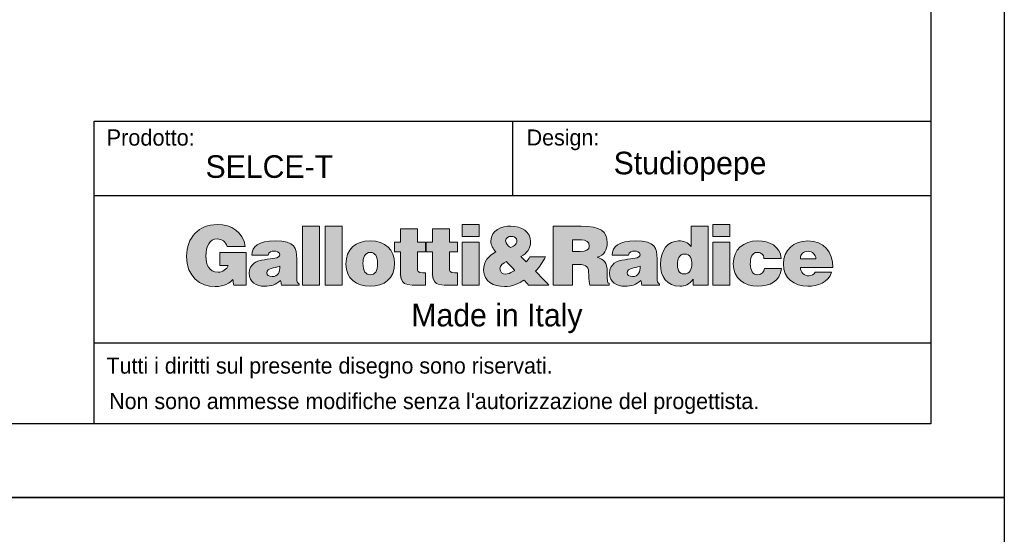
# Model space of a CAD drawing. Header units: millimetres. Extents: x -2064 to 15610, y -1415 to 32635.
# Tile 51 of 61: x 12447 to 14246, y 20342 to 21283. Entities that reach past the tile are written whole.
import ezdxf

# ---------------------------------------------------------------- set-up
doc = ezdxf.new("R2010")
doc.units = ezdxf.units.MM
doc.header["$LTSCALE"] = 15
doc.layers.get('Defpoints').update_dxf_attribs({"color": 124})
doc.layers.add('ANNOTAZIONI', color=252, linetype='Continuous')
doc.styles.get("Standard").update_dxf_attribs({"font": 'GOTHIC.TTF'})

# ---------------------------------------------------------------- blocks, each defined once
blk = doc.blocks.new('logo_punti di controllo')
at = {"layer": 'ANNOTAZIONI'}
h = blk.add_hatch(color=0, dxfattribs=at)
edge = h.paths.add_edge_path(flags=0)
edge.add_line((282.1, 30.6), (282.1, 106.9))
edge.add_line((282.1, 106.9), (220.2, 106.9))
edge.add_line((220.2, 106.9), (220.2, 77))
edge.add_line((220.2, 77), (240.1, 77))
edge.add_spline(control_points=[(240.1, 77), (237.8, 67.4), (226.1, 61.1), (216.9, 61.1), (194.1, 61.1), (188, 78.9), (188, 98.5), (188, 122.8), (196.4, 138.9), (214.3, 138.9), (225.9, 138.9), (234.2, 132.8), (237.4, 121.5)], knot_values=[31.661, 31.661, 31.661, 31.661, 32.661, 32.661, 32.661, 33.661, 33.661, 33.661, 34.661, 34.661, 34.661, 35.661, 35.661, 35.661, 35.661], weights=[1, 1, 1, 1, 1, 1, 1, 1, 1, 1, 1, 1, 1], degree=3, periodic=0)
edge.add_line((237.4, 121.5), (280.3, 121.5))
edge.add_spline(control_points=[(280.3, 121.5), (274.8, 155.4), (248.2, 172.6), (215, 172.6), (170.4, 172.6), (142.8, 142.3), (142.8, 98.3), (142.8, 50.2), (174.4, 27.4), (209.7, 27.4), (231.3, 27.4), (243.8, 35.4), (251.2, 44.2)], knot_values=[47.825, 47.825, 47.825, 47.825, 48.825, 48.825, 48.825, 49.825, 49.825, 49.825, 50.825, 50.825, 50.825, 51.825, 51.825, 51.825, 51.825], weights=[1, 1, 1, 1, 1, 1, 1, 1, 1, 1, 1, 1, 1], degree=3, periodic=0)
edge.add_line((251.2, 44.2), (253, 30.6))
edge.add_line((253, 30.6), (282.1, 30.6))
for points in [[(454, 31), (454, 169), (414.1, 169), (414.1, 31)], [(507.5, 31), (507.5, 169), (467.7, 169), (467.7, 31)], [(788.5, 172.6), (788.5, 144.3), (828.3, 144.3), (828.3, 172.6)], [(1376.1, 172.6), (1376.1, 144.3), (1415.9, 144.3), (1415.9, 172.6)], [(828.3, 31), (828.3, 131.4), (788.5, 131.4), (788.5, 31)], [(1415.9, 31), (1415.9, 131.4), (1376.1, 131.4), (1376.1, 31)]]:
    blk.add_hatch(color=0, dxfattribs=at).paths.add_polyline_path(points, flags=0)
h = blk.add_hatch(color=0, dxfattribs=at)
edge = h.paths.add_edge_path(flags=0)
edge.add_line((702.4, 31), (702.4, 59.6))
edge.add_spline(control_points=[(702.4, 59.6), (700.3, 59.6), (698.2, 59.6), (696.1, 59.6), (685, 59.6), (683.6, 62.8), (683.6, 72), (683.6, 84.2), (683.6, 96.3), (683.6, 108.4)], knot_values=[0, 0, 0, 0, 1.792, 1.792, 1.792, 2.792, 2.792, 2.792, 13.111, 13.111, 13.111, 13.111], weights=[1, 1, 1, 1, 1, 1, 1, 1, 1, 1], degree=3, periodic=0)
edge.add_line((683.6, 108.4), (702.8, 108.4))
edge.add_line((702.8, 108.4), (702.8, 131.4))
edge.add_line((702.8, 131.4), (683.6, 131.4))
edge.add_line((683.6, 131.4), (683.6, 162.6))
edge.add_line((683.6, 162.6), (644.3, 162.6))
edge.add_line((644.3, 162.6), (644.3, 131.4))
edge.add_line((644.3, 131.4), (629.6, 131.4))
edge.add_line((629.6, 131.4), (629.6, 108.4))
edge.add_line((629.6, 108.4), (643.8, 108.4))
edge.add_spline(control_points=[(643.8, 108.4), (643.8, 94.4), (643.8, 80.5), (643.8, 66.5), (643.8, 31.8), (650.1, 28.2), (702.4, 31)], knot_values=[74.044, 74.044, 74.044, 74.044, 85.937, 85.937, 85.937, 86.937, 86.937, 86.937, 86.937], weights=[1, 1, 1, 1, 1, 1, 1], degree=3, periodic=0)
h = blk.add_hatch(color=0, dxfattribs=at)
edge = h.paths.add_edge_path(flags=0)
edge.add_line((777.2, 31), (777.2, 59.6))
edge.add_spline(control_points=[(777.2, 59.6), (775.1, 59.6), (773, 59.6), (770.9, 59.6), (759.8, 59.6), (758.5, 62.8), (758.5, 72), (758.5, 84.2), (758.5, 96.3), (758.5, 108.4)], knot_values=[0, 0, 0, 0, 1.792, 1.792, 1.792, 2.792, 2.792, 2.792, 13.111, 13.111, 13.111, 13.111], weights=[1, 1, 1, 1, 1, 1, 1, 1, 1, 1], degree=3, periodic=0)
edge.add_line((758.5, 108.4), (777.6, 108.4))
edge.add_line((777.6, 108.4), (777.6, 131.4))
edge.add_line((777.6, 131.4), (758.5, 131.4))
edge.add_line((758.5, 131.4), (758.5, 162.6))
edge.add_line((758.5, 162.6), (719.2, 162.6))
edge.add_line((719.2, 162.6), (719.2, 131.4))
edge.add_line((719.2, 131.4), (704.4, 131.4))
edge.add_line((704.4, 131.4), (704.4, 108.4))
edge.add_line((704.4, 108.4), (718.6, 108.4))
edge.add_spline(control_points=[(718.6, 108.4), (718.6, 94.4), (718.6, 80.5), (718.6, 66.5), (718.6, 31.8), (724.9, 28.2), (777.2, 31)], knot_values=[74.041, 74.041, 74.041, 74.041, 85.934, 85.934, 85.934, 86.934, 86.934, 86.934, 86.934], weights=[1, 1, 1, 1, 1, 1, 1], degree=3, periodic=0)
h = blk.add_hatch(color=0, dxfattribs=at)
edge = h.paths.add_edge_path(flags=0)
edge.add_line((933, 42.7), (943.9, 31))
edge.add_line((943.9, 31), (991.8, 31))
edge.add_line((991.8, 31), (960.4, 63.4))
edge.add_spline(control_points=[(960.4, 63.4), (969.8, 73.4), (977.2, 84.9), (983.6, 96.9)], knot_values=[26.367462, 26.367462, 26.367462, 26.367462, 27.367462, 27.367462, 27.367462, 27.367462], weights=[1, 1, 1, 1], degree=3, periodic=0)
edge.add_line((983.6, 96.9), (947.2, 96.9))
edge.add_spline(control_points=[(947.2, 96.9), (944.9, 92.5), (942, 88.7), (938.2, 85.4)], knot_values=[37.686462, 37.686462, 37.686462, 37.686462, 38.686462, 38.686462, 38.686462, 38.686462], weights=[1, 1, 1, 1], degree=3, periodic=0)
edge.add_line((938.2, 85.4), (926.3, 97.7))
edge.add_spline(control_points=[(926.3, 97.7), (940.3, 105.4), (948.7, 116.1), (948.7, 132.6), (948.7, 154.8), (928.2, 169), (902.7, 169), (880.9, 169), (855.8, 160.3), (855.8, 134.5), (855.8, 123.8), (860.6, 116.1), (867.7, 108.6)], knot_values=[43.525807, 43.525807, 43.525807, 43.525807, 44.525807, 44.525807, 44.525807, 45.525807, 45.525807, 45.525807, 46.525807, 46.525807, 46.525807, 47.525807, 47.525807, 47.525807, 47.525807], weights=[1, 1, 1, 1, 1, 1, 1, 1, 1, 1, 1, 1, 1], degree=3, periodic=0)
edge.add_spline(control_points=[(867.7, 108.6), (850.2, 99.8), (838.7, 86), (838.7, 65.7), (838.7, 39.1), (862.1, 27.4), (887.4, 27.4), (905.4, 27.4), (923.8, 34.9), (933, 42.7)], knot_values=[47.525807, 47.525807, 47.525807, 47.525807, 48.525807, 48.525807, 48.525807, 49.525807, 49.525807, 49.525807, 50.525807, 50.525807, 50.525807, 50.525807], weights=[1, 1, 1, 1, 1, 1, 1, 1, 1, 1], degree=3, periodic=0)
edge = h.paths.add_edge_path(flags=0)
edge.add_line((892, 85.8), (909.8, 67))
edge.add_spline(control_points=[(909.8, 67), (912.3, 64.4), (911.3, 64.9), (905.8, 61.7)], knot_values=[0, 0, 0, 0, 1, 1, 1, 1], weights=[1, 1, 1, 1], degree=3, periodic=0)
edge.add_spline(control_points=[(905.8, 61.7), (902, 59.4), (894.9, 56.7), (890.5, 56.7), (882.6, 56.7), (877, 61.1), (877, 69.3), (877, 77.2), (884.5, 82), (892, 85.8)], knot_values=[1, 1, 1, 1, 2, 2, 2, 3, 3, 3, 4, 4, 4, 4], weights=[1, 1, 1, 1, 1, 1, 1, 1, 1, 1], degree=3, periodic=0)
edge = h.paths.add_edge_path(flags=0)
edge.add_spline(control_points=[(902, 118.6), (895.4, 123), (890.3, 127.8), (890.3, 134.7), (890.3, 142.3), (897, 145), (903.7, 145)], knot_values=[2, 2, 2, 2, 3, 3, 3, 4, 4, 4, 4], weights=[1, 1, 1, 1, 1, 1, 1], degree=3, periodic=0)
edge.add_spline(control_points=[(903.7, 145), (908.1, 145), (913.6, 143.1), (915.6, 138.9)], knot_values=[0, 0, 0, 0, 1, 1, 1, 1], weights=[1, 1, 1, 1], degree=3, periodic=0)
edge.add_spline(control_points=[(915.6, 138.9), (919, 127.6), (911, 122.8), (902, 118.6)], knot_values=[1, 1, 1, 1, 2, 2, 2, 2], weights=[1, 1, 1, 1], degree=3, periodic=0)
h = blk.add_hatch(color=0, dxfattribs=at)
edge = h.paths.add_edge_path(flags=0)
edge.add_line((1047.1, 79.1), (1060.9, 79.1))
edge.add_spline(control_points=[(1060.9, 79.1), (1082, 79.1), (1085, 73.2), (1085, 55.2), (1085, 42.9), (1086.2, 34.1), (1087.3, 31)], knot_values=[0, 0, 0, 0, 1, 1, 1, 2, 2, 2, 2], weights=[1, 1, 1, 1, 1, 1, 1], degree=3, periodic=0)
edge.add_line((1087.3, 31), (1133.1, 31))
edge.add_line((1133.1, 31), (1133.1, 35.2))
edge.add_spline(control_points=[(1133.1, 35.2), (1127.8, 35.2), (1128.3, 41.4), (1128.3, 59.4), (1128.3, 87.2), (1119.5, 90.6), (1105, 96)], knot_values=[16.174, 16.174, 16.174, 16.174, 17.174, 17.174, 17.174, 18.174, 18.174, 18.174, 18.174], weights=[1, 1, 1, 1, 1, 1, 1], degree=3, periodic=0)
edge.add_spline(control_points=[(1105, 96), (1121.1, 100.4), (1128.2, 113.8), (1128.2, 129.7), (1128.2, 156.5), (1113, 169), (1067, 169), (1045.3, 169), (1023.6, 169), (1001.9, 169)], knot_values=[18.174, 18.174, 18.174, 18.174, 19.174, 19.174, 19.174, 20.174, 20.174, 20.174, 38.639, 38.639, 38.639, 38.639], weights=[1, 1, 1, 1, 1, 1, 1, 1, 1, 1], degree=3, periodic=0)
edge.add_line((1001.9, 169), (1001.9, 31))
edge.add_line((1001.9, 31), (1047.1, 31))
edge.add_line((1047.1, 31), (1047.1, 79.1))
edge = h.paths.add_edge_path(flags=0)
edge.add_line((1047.1, 109.4), (1047.1, 136.8))
edge.add_spline(control_points=[(1047.1, 136.8), (1054.1, 136.8), (1061.2, 136.8), (1068.2, 136.8), (1078.7, 136.8), (1086.4, 132.2), (1086.4, 122.4), (1086.4, 112.8), (1078.9, 109.4), (1064.9, 109.4), (1059, 109.4), (1053, 109.4), (1047.1, 109.4)], knot_values=[0, 0, 0, 0, 5.974, 5.974, 5.974, 6.974, 6.974, 6.974, 7.974, 7.974, 7.974, 13.024, 13.024, 13.024, 13.024], weights=[1, 1, 1, 1, 1, 1, 1, 1, 1, 1, 1, 1, 1], degree=3, periodic=0)
h = blk.add_hatch(color=0, dxfattribs=at)
edge = h.paths.add_edge_path(flags=0)
edge.add_line((1329.4, 31), (1365.2, 31))
edge.add_line((1365.2, 31), (1365.2, 169))
edge.add_line((1365.2, 169), (1325.4, 169))
edge.add_line((1325.4, 169), (1325.4, 121.3))
edge.add_spline(control_points=[(1325.4, 121.3), (1316.9, 131.2), (1308.1, 134.3), (1295.5, 134.3), (1271.5, 134.3), (1253, 112.6), (1253, 79.3), (1253, 51), (1268.3, 28.2), (1298.6, 28.2), (1311.4, 28.2), (1320, 32.2), (1329.4, 44.4)], knot_values=[63.921, 63.921, 63.921, 63.921, 64.921, 64.921, 64.921, 65.921, 65.921, 65.921, 66.921, 66.921, 66.921, 67.921, 67.921, 67.921, 67.921], weights=[1, 1, 1, 1, 1, 1, 1, 1, 1, 1, 1, 1, 1], degree=3, periodic=0)
edge.add_line((1329.4, 44.4), (1329.4, 31))
edge = h.paths.add_edge_path(flags=0)
edge.add_spline(control_points=[(1309.7, 103.5), (1322.9, 103.5), (1326.7, 91.4), (1326.7, 80.3), (1326.7, 68.6), (1322.3, 56.9), (1308.5, 56.9)], knot_values=[2, 2, 2, 2, 3, 3, 3, 4, 4, 4, 4], weights=[1, 1, 1, 1, 1, 1, 1], degree=3, periodic=0)
edge.add_spline(control_points=[(1308.5, 56.9), (1295.5, 56.9), (1292.8, 69.2), (1292.8, 79.7), (1292.8, 90.8), (1296.4, 103.5), (1309.7, 103.5)], knot_values=[0, 0, 0, 0, 1, 1, 1, 2, 2, 2, 2], weights=[1, 1, 1, 1, 1, 1, 1], degree=3, periodic=0)
h = blk.add_hatch(color=0, dxfattribs=at)
edge = h.paths.add_edge_path(flags=0)
edge.add_line((364.9, 31), (406.1, 31))
edge.add_line((406.1, 31), (406.1, 32.9))
edge.add_spline(control_points=[(406.1, 32.9), (401, 37.2), (400.8, 40), (400.8, 45.8), (400.8, 61.4), (400.8, 77.1), (400.8, 92.7), (400.8, 116.7), (397.9, 134.3), (350.4, 134.3), (310.7, 134.3), (295.6, 121.8), (295.6, 100.6)], knot_values=[0.543, 0.543, 0.543, 0.543, 1.543, 1.543, 1.543, 14.848, 14.848, 14.848, 15.848, 15.848, 15.848, 16.848, 16.848, 16.848, 16.848], weights=[1, 1, 1, 1, 1, 1, 1, 1, 1, 1, 1, 1, 1], degree=3, periodic=0)
edge.add_line((295.6, 100.6), (333.9, 100.6))
edge.add_spline(control_points=[(333.9, 100.6), (334.9, 109.2), (342.3, 110.3), (347.9, 110.3), (352.1, 110.3), (360.9, 109.4), (360.9, 102.1), (360.9, 83.3), (289.5, 104), (289.5, 58.4), (289.5, 37.5), (306.3, 28.2), (325.3, 28.2), (340.2, 28.2), (351.7, 31.2), (363, 41.8)], knot_values=[27.71, 27.71, 27.71, 27.71, 28.71, 28.71, 28.71, 29.71, 29.71, 29.71, 30.71, 30.71, 30.71, 31.71, 31.71, 31.71, 32.71, 32.71, 32.71, 32.71], weights=[1, 1, 1, 1, 1, 1, 1, 1, 1, 1, 1, 1, 1, 1, 1, 1], degree=3, periodic=0)
edge.add_line((363, 41.8), (364.9, 31))
edge = h.paths.add_edge_path(flags=0)
edge.add_spline(control_points=[(360.9, 75.5), (361.9, 61.7), (357.3, 50.8), (343.3, 50.8)], knot_values=[2, 2, 2, 2, 3, 3, 3, 3], weights=[1, 1, 1, 1], degree=3, periodic=0)
edge.add_spline(control_points=[(343.3, 50.8), (335.4, 50.8), (330.6, 54.2), (330.6, 59.2), (330.6, 72.2), (347.9, 69.2), (360.9, 75.5)], knot_values=[0, 0, 0, 0, 1, 1, 1, 2, 2, 2, 2], weights=[1, 1, 1, 1, 1, 1, 1], degree=3, periodic=0)
h = blk.add_hatch(color=0, dxfattribs=at)
edge = h.paths.add_edge_path(flags=0)
edge.add_spline(control_points=[(630.2, 82.2), (630.2, 113.4), (608.4, 134.3), (572.9, 134.3), (539, 134.3), (516, 114.9), (516, 80.1)], knot_values=[2, 2, 2, 2, 3, 3, 3, 4, 4, 4, 4], weights=[1, 1, 1, 1, 1, 1, 1], degree=3, periodic=0)
edge.add_spline(control_points=[(516, 80.1), (516, 45.8), (540.9, 28.2), (573.1, 28.2), (605.3, 28.2), (630.2, 45.4), (630.2, 82.2)], knot_values=[0, 0, 0, 0, 1, 1, 1, 2, 2, 2, 2], weights=[1, 1, 1, 1, 1, 1, 1], degree=3, periodic=0)
edge = h.paths.add_edge_path(flags=0)
edge.add_spline(control_points=[(573.1, 55), (563, 55), (555.9, 63.2), (555.9, 82.2), (555.9, 93.5), (559.9, 107.5), (573.5, 107.5)], knot_values=[2, 2, 2, 2, 3, 3, 3, 4, 4, 4, 4], weights=[1, 1, 1, 1, 1, 1, 1], degree=3, periodic=0)
edge.add_spline(control_points=[(573.5, 107.5), (583.8, 108), (590.4, 96.9), (590.4, 82.2), (590.4, 63.2), (583.8, 55), (573.1, 55)], knot_values=[0, 0, 0, 0, 1, 1, 1, 2, 2, 2, 2], weights=[1, 1, 1, 1, 1, 1, 1], degree=3, periodic=0)
h = blk.add_hatch(color=0, dxfattribs=at)
edge = h.paths.add_edge_path(flags=0)
edge.add_line((1209.3, 31), (1250.5, 31))
edge.add_line((1250.5, 31), (1250.5, 32.9))
edge.add_spline(control_points=[(1250.5, 32.9), (1245.3, 37.2), (1245.1, 40), (1245.1, 45.8), (1245.1, 61.4), (1245.1, 77.1), (1245.1, 92.7), (1245.1, 116.7), (1242.3, 134.3), (1194.8, 134.3), (1155.1, 134.3), (1140, 121.8), (1140, 100.6)], knot_values=[0.543, 0.543, 0.543, 0.543, 1.543, 1.543, 1.543, 14.848, 14.848, 14.848, 15.848, 15.848, 15.848, 16.848, 16.848, 16.848, 16.848], weights=[1, 1, 1, 1, 1, 1, 1, 1, 1, 1, 1, 1, 1], degree=3, periodic=0)
edge.add_line((1140, 100.6), (1178.3, 100.6))
edge.add_spline(control_points=[(1178.3, 100.6), (1179.2, 109.2), (1186.7, 110.3), (1192.3, 110.3), (1196.5, 110.3), (1205.3, 109.4), (1205.3, 102.1), (1205.3, 83.3), (1133.8, 104), (1133.8, 58.4), (1133.8, 37.5), (1150.7, 28.2), (1169.7, 28.2), (1184.6, 28.2), (1196.1, 31.2), (1207.4, 41.8)], knot_values=[27.709, 27.709, 27.709, 27.709, 28.709, 28.709, 28.709, 29.709, 29.709, 29.709, 30.709, 30.709, 30.709, 31.709, 31.709, 31.709, 32.709, 32.709, 32.709, 32.709], weights=[1, 1, 1, 1, 1, 1, 1, 1, 1, 1, 1, 1, 1, 1, 1, 1], degree=3, periodic=0)
edge.add_line((1207.4, 41.8), (1209.3, 31))
edge = h.paths.add_edge_path(flags=0)
edge.add_spline(control_points=[(1205.3, 75.5), (1206.2, 61.7), (1201.6, 50.8), (1187.7, 50.8)], knot_values=[2, 2, 2, 2, 3, 3, 3, 3], weights=[1, 1, 1, 1], degree=3, periodic=0)
edge.add_spline(control_points=[(1187.7, 50.8), (1179.8, 50.8), (1175, 54.2), (1175, 59.2), (1175, 72.2), (1192.3, 69.2), (1205.3, 75.5)], knot_values=[0, 0, 0, 0, 1, 1, 1, 2, 2, 2, 2], weights=[1, 1, 1, 1, 1, 1, 1], degree=3, periodic=0)
h = blk.add_hatch(color=0, dxfattribs=at)
edge = h.paths.add_edge_path(flags=0)
edge.add_line((1495.7, 93.1), (1536.2, 93.1))
edge.add_spline(control_points=[(1536.2, 93.1), (1533.3, 122.8), (1508, 134.3), (1481.2, 134.3), (1448, 134.3), (1423.9, 114.6), (1423.9, 80.3), (1423.9, 46.4), (1448.8, 28.2), (1481.2, 28.2), (1509, 28.2), (1533.5, 39.5), (1536.9, 69.9)], knot_values=[0, 0, 0, 0, 1, 1, 1, 2, 2, 2, 3, 3, 3, 4, 4, 4, 4], weights=[1, 1, 1, 1, 1, 1, 1, 1, 1, 1, 1, 1, 1], degree=3, periodic=0)
edge.add_line((1536.9, 69.9), (1496.7, 69.9))
edge.add_spline(control_points=[(1496.7, 69.9), (1495.5, 62.1), (1491.5, 55), (1481.2, 55), (1469.5, 55), (1463.7, 64.9), (1463.7, 80.1), (1463.7, 92), (1466.2, 107.5), (1481.2, 107.5), (1485.6, 107.5), (1489, 106.1), (1491.5, 103.5)], knot_values=[15.404, 15.404, 15.404, 15.404, 16.404, 16.404, 16.404, 17.404, 17.404, 17.404, 18.404, 18.404, 18.404, 19.404, 19.404, 19.404, 19.404], weights=[1, 1, 1, 1, 1, 1, 1, 1, 1, 1, 1, 1, 1], degree=3, periodic=0)
edge.add_spline(control_points=[(1491.5, 103.5), (1494, 101), (1495.5, 97.5), (1495.7, 93.1)], knot_values=[19.404, 19.404, 19.404, 19.404, 20.404, 20.404, 20.404, 20.404], weights=[1, 1, 1, 1], degree=3, periodic=0)
h = blk.add_hatch(color=0, dxfattribs=at)
edge = h.paths.add_edge_path(flags=0)
edge.add_line((1581.1, 72.2), (1657.2, 72.2))
edge.add_spline(control_points=[(1657.2, 72.2), (1657.8, 108.6), (1635.4, 134.3), (1598.2, 134.3), (1566, 134.3), (1541.3, 113.2), (1541.3, 80.3), (1541.3, 46.5), (1566.2, 28.2), (1598.4, 28.2), (1621.8, 28.2), (1647, 36.4), (1653.9, 61.3)], knot_values=[0, 0, 0, 0, 1, 1, 1, 2, 2, 2, 3, 3, 3, 4, 4, 4, 4], weights=[1, 1, 1, 1, 1, 1, 1, 1, 1, 1, 1, 1, 1], degree=3, periodic=0)
edge.add_line((1653.9, 61.3), (1615.8, 61.3))
edge.add_spline(control_points=[(1615.8, 61.3), (1612.9, 55.4), (1607.2, 52.5), (1600.9, 52.5), (1590.3, 52.5), (1581.1, 60.3), (1581.1, 72.2)], knot_values=[14.806, 14.806, 14.806, 14.806, 15.806, 15.806, 15.806, 16.806, 16.806, 16.806, 16.806], weights=[1, 1, 1, 1, 1, 1, 1], degree=3, periodic=0)
edge = h.paths.add_edge_path(flags=0)
edge.add_line((1617.3, 92.5), (1581.1, 92.5))
edge.add_spline(control_points=[(1581.1, 92.5), (1581.1, 103.3), (1587.8, 110), (1599.7, 110), (1609.1, 110), (1617.3, 101.7), (1617.3, 92.5)], knot_values=[0, 0, 0, 0, 1, 1, 1, 2, 2, 2, 2], weights=[1, 1, 1, 1, 1, 1, 1], degree=3, periodic=0)
at = {"color": 0, "linetype": 'Continuous', "lineweight": 18}
for points, knots in [([(280.3, 121.5), (274.8, 155.4), (248.2, 172.6), (215, 172.6), (170.4, 172.6), (142.8, 142.3), (142.8, 98.3), (142.8, 50.2), (174.4, 27.4), (209.7, 27.4), (231.3, 27.4), (243.8, 35.4), (251.2, 44.2)], [47.825, 47.825, 47.825, 47.825, 48.825, 48.825, 48.825, 49.825, 49.825, 49.825, 50.825, 50.825, 50.825, 51.825, 51.825, 51.825, 51.825]), ([(926.3, 97.7), (940.3, 105.4), (948.7, 116.1), (948.7, 132.6), (948.7, 154.8), (928.2, 169), (902.7, 169), (880.9, 169), (855.8, 160.3), (855.8, 134.5), (855.8, 123.8), (860.6, 116.1), (867.7, 108.6)], [43.525807, 43.525807, 43.525807, 43.525807, 44.525807, 44.525807, 44.525807, 45.525807, 45.525807, 45.525807, 46.525807, 46.525807, 46.525807, 47.525807, 47.525807, 47.525807, 47.525807]), ([(1105, 96), (1121.1, 100.4), (1128.2, 113.8), (1128.2, 129.7), (1128.2, 156.5), (1113, 169), (1067, 169), (1045.3, 169), (1023.6, 169), (1001.9, 169)], [18.174, 18.174, 18.174, 18.174, 19.174, 19.174, 19.174, 20.174, 20.174, 20.174, 38.639, 38.639, 38.639, 38.639]), ([(240.1, 77), (237.8, 67.4), (226.1, 61.1), (216.9, 61.1), (194.1, 61.1), (188, 78.9), (188, 98.5), (188, 122.8), (196.4, 138.9), (214.3, 138.9), (225.9, 138.9), (234.2, 132.8), (237.4, 121.5)], [31.661, 31.661, 31.661, 31.661, 32.661, 32.661, 32.661, 33.661, 33.661, 33.661, 34.661, 34.661, 34.661, 35.661, 35.661, 35.661, 35.661]), ([(902, 118.6), (895.4, 123), (890.3, 127.8), (890.3, 134.7), (890.3, 142.3), (897, 145), (903.7, 145)], [2, 2, 2, 2, 3, 3, 3, 4, 4, 4, 4]), ([(406.1, 32.9), (401, 37.2), (400.8, 40), (400.8, 45.8), (400.8, 61.4), (400.8, 77.1), (400.8, 92.7), (400.8, 116.7), (397.9, 134.3), (350.4, 134.3), (310.7, 134.3), (295.6, 121.8), (295.6, 100.6)], [0.543, 0.543, 0.543, 0.543, 1.543, 1.543, 1.543, 14.848, 14.848, 14.848, 15.848, 15.848, 15.848, 16.848, 16.848, 16.848, 16.848]), ([(630.2, 82.2), (630.2, 113.4), (608.4, 134.3), (572.9, 134.3), (539, 134.3), (516, 114.9), (516, 80.1)], [2, 2, 2, 2, 3, 3, 3, 4, 4, 4, 4]), ([(1047.1, 136.8), (1054.1, 136.8), (1061.2, 136.8), (1068.2, 136.8), (1078.7, 136.8), (1086.4, 132.2), (1086.4, 122.4), (1086.4, 112.8), (1078.9, 109.4), (1064.9, 109.4), (1059, 109.4), (1053, 109.4), (1047.1, 109.4)], [0, 0, 0, 0, 5.974, 5.974, 5.974, 6.974, 6.974, 6.974, 7.974, 7.974, 7.974, 13.024, 13.024, 13.024, 13.024]), ([(1250.5, 32.9), (1245.3, 37.2), (1245.1, 40), (1245.1, 45.8), (1245.1, 61.4), (1245.1, 77.1), (1245.1, 92.7), (1245.1, 116.7), (1242.3, 134.3), (1194.8, 134.3), (1155.1, 134.3), (1140, 121.8), (1140, 100.6)], [0.543, 0.543, 0.543, 0.543, 1.543, 1.543, 1.543, 14.848, 14.848, 14.848, 15.848, 15.848, 15.848, 16.848, 16.848, 16.848, 16.848]), ([(1325.4, 121.3), (1316.9, 131.2), (1308.1, 134.3), (1295.5, 134.3), (1271.5, 134.3), (1253, 112.6), (1253, 79.3), (1253, 51), (1268.3, 28.2), (1298.6, 28.2), (1311.4, 28.2), (1320, 32.2), (1329.4, 44.4)], [63.921, 63.921, 63.921, 63.921, 64.921, 64.921, 64.921, 65.921, 65.921, 65.921, 66.921, 66.921, 66.921, 67.921, 67.921, 67.921, 67.921]), ([(1536.2, 93.1), (1533.3, 122.8), (1508, 134.3), (1481.2, 134.3), (1448, 134.3), (1423.9, 114.6), (1423.9, 80.3), (1423.9, 46.4), (1448.8, 28.2), (1481.2, 28.2), (1509, 28.2), (1533.5, 39.5), (1536.9, 69.9)], [0, 0, 0, 0, 1, 1, 1, 2, 2, 2, 3, 3, 3, 4, 4, 4, 4]), ([(1657.2, 72.2), (1657.8, 108.6), (1635.4, 134.3), (1598.2, 134.3), (1566, 134.3), (1541.3, 113.2), (1541.3, 80.3), (1541.3, 46.5), (1566.2, 28.2), (1598.4, 28.2), (1621.8, 28.2), (1647, 36.4), (1653.9, 61.3)], [0, 0, 0, 0, 1, 1, 1, 2, 2, 2, 3, 3, 3, 4, 4, 4, 4]), ([(333.9, 100.6), (334.9, 109.2), (342.3, 110.3), (347.9, 110.3), (352.1, 110.3), (360.9, 109.4), (360.9, 102.1), (360.9, 83.3), (289.5, 104), (289.5, 58.4), (289.5, 37.5), (306.3, 28.2), (325.3, 28.2), (340.2, 28.2), (351.7, 31.2), (363, 41.8)], [27.71, 27.71, 27.71, 27.71, 28.71, 28.71, 28.71, 29.71, 29.71, 29.71, 30.71, 30.71, 30.71, 31.71, 31.71, 31.71, 32.71, 32.71, 32.71, 32.71]), ([(573.1, 55), (563, 55), (555.9, 63.2), (555.9, 82.2), (555.9, 93.5), (559.9, 107.5), (573.5, 107.5)], [2, 2, 2, 2, 3, 3, 3, 4, 4, 4, 4]), ([(573.5, 107.5), (583.8, 108), (590.4, 96.9), (590.4, 82.2), (590.4, 63.2), (583.8, 55), (573.1, 55)], [0, 0, 0, 0, 1, 1, 1, 2, 2, 2, 2]), ([(643.8, 108.4), (643.8, 94.4), (643.8, 80.5), (643.8, 66.5), (643.8, 31.8), (650.1, 28.2), (702.4, 31)], [74.044, 74.044, 74.044, 74.044, 85.937, 85.937, 85.937, 86.937, 86.937, 86.937, 86.937]), ([(702.4, 59.6), (700.3, 59.6), (698.2, 59.6), (696.1, 59.6), (685, 59.6), (683.6, 62.8), (683.6, 72), (683.6, 84.2), (683.6, 96.3), (683.6, 108.4)], [0, 0, 0, 0, 1.792, 1.792, 1.792, 2.792, 2.792, 2.792, 13.111, 13.111, 13.111, 13.111]), ([(718.6, 108.4), (718.6, 94.4), (718.6, 80.5), (718.6, 66.5), (718.6, 31.8), (724.9, 28.2), (777.2, 31)], [74.041, 74.041, 74.041, 74.041, 85.934, 85.934, 85.934, 86.934, 86.934, 86.934, 86.934]), ([(777.2, 59.6), (775.1, 59.6), (773, 59.6), (770.9, 59.6), (759.8, 59.6), (758.5, 62.8), (758.5, 72), (758.5, 84.2), (758.5, 96.3), (758.5, 108.4)], [0, 0, 0, 0, 1.792, 1.792, 1.792, 2.792, 2.792, 2.792, 13.111, 13.111, 13.111, 13.111]), ([(867.7, 108.6), (850.2, 99.8), (838.7, 86), (838.7, 65.7), (838.7, 39.1), (862.1, 27.4), (887.4, 27.4), (905.4, 27.4), (923.8, 34.9), (933, 42.7)], [47.525807, 47.525807, 47.525807, 47.525807, 48.525807, 48.525807, 48.525807, 49.525807, 49.525807, 49.525807, 50.525807, 50.525807, 50.525807, 50.525807]), ([(1133.1, 35.2), (1127.8, 35.2), (1128.3, 41.4), (1128.3, 59.4), (1128.3, 87.2), (1119.5, 90.6), (1105, 96)], [16.174, 16.174, 16.174, 16.174, 17.174, 17.174, 17.174, 18.174, 18.174, 18.174, 18.174]), ([(1178.3, 100.6), (1179.2, 109.2), (1186.7, 110.3), (1192.3, 110.3), (1196.5, 110.3), (1205.3, 109.4), (1205.3, 102.1), (1205.3, 83.3), (1133.8, 104), (1133.8, 58.4), (1133.8, 37.5), (1150.7, 28.2), (1169.7, 28.2), (1184.6, 28.2), (1196.1, 31.2), (1207.4, 41.8)], [27.709, 27.709, 27.709, 27.709, 28.709, 28.709, 28.709, 29.709, 29.709, 29.709, 30.709, 30.709, 30.709, 31.709, 31.709, 31.709, 32.709, 32.709, 32.709, 32.709]), ([(1308.5, 56.9), (1295.5, 56.9), (1292.8, 69.2), (1292.8, 79.7), (1292.8, 90.8), (1296.4, 103.5), (1309.7, 103.5)], [0, 0, 0, 0, 1, 1, 1, 2, 2, 2, 2]), ([(1309.7, 103.5), (1322.9, 103.5), (1326.7, 91.4), (1326.7, 80.3), (1326.7, 68.6), (1322.3, 56.9), (1308.5, 56.9)], [2, 2, 2, 2, 3, 3, 3, 4, 4, 4, 4]), ([(1496.7, 69.9), (1495.5, 62.1), (1491.5, 55), (1481.2, 55), (1469.5, 55), (1463.7, 64.9), (1463.7, 80.1), (1463.7, 92), (1466.2, 107.5), (1481.2, 107.5), (1485.6, 107.5), (1489, 106.1), (1491.5, 103.5)], [15.404, 15.404, 15.404, 15.404, 16.404, 16.404, 16.404, 17.404, 17.404, 17.404, 18.404, 18.404, 18.404, 19.404, 19.404, 19.404, 19.404]), ([(1581.1, 92.5), (1581.1, 103.3), (1587.8, 110), (1599.7, 110), (1609.1, 110), (1617.3, 101.7), (1617.3, 92.5)], [0, 0, 0, 0, 1, 1, 1, 2, 2, 2, 2]), ([(343.3, 50.8), (335.4, 50.8), (330.6, 54.2), (330.6, 59.2), (330.6, 72.2), (347.9, 69.2), (360.9, 75.5)], [0, 0, 0, 0, 1, 1, 1, 2, 2, 2, 2]), ([(516, 80.1), (516, 45.8), (540.9, 28.2), (573.1, 28.2), (605.3, 28.2), (630.2, 45.4), (630.2, 82.2)], [0, 0, 0, 0, 1, 1, 1, 2, 2, 2, 2]), ([(905.8, 61.7), (902, 59.4), (894.9, 56.7), (890.5, 56.7), (882.6, 56.7), (877, 61.1), (877, 69.3), (877, 77.2), (884.5, 82), (892, 85.8)], [1, 1, 1, 1, 2, 2, 2, 3, 3, 3, 4, 4, 4, 4]), ([(1060.9, 79.1), (1082, 79.1), (1085, 73.2), (1085, 55.2), (1085, 42.9), (1086.2, 34.1), (1087.3, 31)], [0, 0, 0, 0, 1, 1, 1, 2, 2, 2, 2]), ([(1187.7, 50.8), (1179.8, 50.8), (1175, 54.2), (1175, 59.2), (1175, 72.2), (1192.3, 69.2), (1205.3, 75.5)], [0, 0, 0, 0, 1, 1, 1, 2, 2, 2, 2]), ([(1615.8, 61.3), (1612.9, 55.4), (1607.2, 52.5), (1600.9, 52.5), (1590.3, 52.5), (1581.1, 60.3), (1581.1, 72.2)], [14.806, 14.806, 14.806, 14.806, 15.806, 15.806, 15.806, 16.806, 16.806, 16.806, 16.806])]:
    blk.add_open_spline(points, degree=3, knots=knots, dxfattribs=at)
for points, degree in [([(414.1, 169), (414.1, 100), (414.1, 31)], 2), ([(454, 169), (434.1, 169), (414.1, 169)], 2), ([(454, 31), (454, 100), (454, 169)], 2), ([(467.7, 169), (467.7, 100), (467.7, 31)], 2), ([(507.5, 169), (487.6, 169), (467.7, 169)], 2), ([(507.5, 31), (507.5, 100), (507.5, 169)], 2), ([(644.3, 162.6), (644.3, 152.2), (644.3, 141.8), (644.3, 131.4)], 3), ([(683.6, 162.6), (670.5, 162.6), (657.4, 162.6), (644.3, 162.6)], 3), ([(683.6, 131.4), (683.6, 141.8), (683.6, 152.2), (683.6, 162.6)], 3), ([(719.2, 162.6), (719.2, 152.2), (719.2, 141.8), (719.2, 131.4)], 3), ([(758.5, 162.6), (745.4, 162.6), (732.3, 162.6), (719.2, 162.6)], 3), ([(758.5, 131.4), (758.5, 141.8), (758.5, 152.2), (758.5, 162.6)], 3), ([(788.5, 172.6), (788.5, 158.4), (788.5, 144.3)], 2), ([(828.3, 172.6), (808.4, 172.6), (788.5, 172.6)], 2), ([(828.3, 144.3), (828.3, 158.4), (828.3, 172.6)], 2), ([(1001.9, 169), (1001.9, 123), (1001.9, 77), (1001.9, 31)], 3), ([(1325.4, 169), (1325.4, 153.1), (1325.4, 137.2), (1325.4, 121.3)], 3), ([(1365.2, 169), (1351.9, 169), (1338.7, 169), (1325.4, 169)], 3), ([(1365.2, 31), (1365.2, 77), (1365.2, 123), (1365.2, 169)], 3), ([(1376.1, 172.6), (1376.1, 158.4), (1376.1, 144.3)], 2), ([(1415.9, 172.6), (1396, 172.6), (1376.1, 172.6)], 2), ([(1415.9, 144.3), (1415.9, 158.4), (1415.9, 172.6)], 2), ([(788.5, 144.3), (808.4, 144.3), (828.3, 144.3)], 2), ([(915.6, 138.9), (919, 127.6), (911, 122.8), (902, 118.6)], 3), ([(903.7, 145), (908.1, 145), (913.6, 143.1), (915.6, 138.9)], 3), ([(1376.1, 144.3), (1396, 144.3), (1415.9, 144.3)], 2), ([(237.4, 121.5), (251.7, 121.5), (266, 121.5), (280.3, 121.5)], 3), ([(629.6, 131.4), (629.6, 123.8), (629.6, 116.1), (629.6, 108.4)], 3), ([(644.3, 131.4), (639.4, 131.4), (634.5, 131.4), (629.6, 131.4)], 3), ([(702.8, 131.4), (696.4, 131.4), (690, 131.4), (683.6, 131.4)], 3), ([(702.8, 108.4), (702.8, 116.1), (702.8, 123.8), (702.8, 131.4)], 3), ([(704.4, 131.4), (704.4, 123.8), (704.4, 116.1), (704.4, 108.4)], 3), ([(719.2, 131.4), (714.3, 131.4), (709.3, 131.4), (704.4, 131.4)], 3), ([(777.6, 131.4), (771.2, 131.4), (764.8, 131.4), (758.5, 131.4)], 3), ([(777.6, 108.4), (777.6, 116.1), (777.6, 123.8), (777.6, 131.4)], 3), ([(788.5, 131.4), (788.5, 81.2), (788.5, 31)], 2), ([(828.3, 131.4), (808.4, 131.4), (788.5, 131.4)], 2), ([(828.3, 31), (828.3, 81.2), (828.3, 131.4)], 2), ([(1047.1, 109.4), (1047.1, 118.5), (1047.1, 127.7), (1047.1, 136.8)], 3), ([(1376.1, 131.4), (1376.1, 81.2), (1376.1, 31)], 2), ([(1415.9, 131.4), (1396, 131.4), (1376.1, 131.4)], 2), ([(1415.9, 31), (1415.9, 81.2), (1415.9, 131.4)], 2), ([(220.2, 106.9), (220.2, 96.9), (220.2, 87), (220.2, 77)], 3), ([(282.1, 106.9), (261.4, 106.9), (240.8, 106.9), (220.2, 106.9)], 3), ([(282.1, 30.6), (282.1, 56.1), (282.1, 81.5), (282.1, 106.9)], 3), ([(295.6, 100.6), (308.4, 100.6), (321.1, 100.6), (333.9, 100.6)], 3), ([(629.6, 108.4), (634.3, 108.4), (639, 108.4), (643.8, 108.4)], 3), ([(683.6, 108.4), (690, 108.4), (696.4, 108.4), (702.8, 108.4)], 3), ([(704.4, 108.4), (709.2, 108.4), (713.9, 108.4), (718.6, 108.4)], 3), ([(758.5, 108.4), (764.8, 108.4), (771.2, 108.4), (777.6, 108.4)], 3), ([(938.2, 85.4), (934.2, 89.5), (930.2, 93.6), (926.3, 97.7)], 3), ([(947.2, 96.9), (944.9, 92.5), (942, 88.7), (938.2, 85.4)], 3), ([(983.6, 96.9), (971.4, 96.9), (959.3, 96.9), (947.2, 96.9)], 3), ([(960.4, 63.4), (969.8, 73.4), (977.2, 84.9), (983.6, 96.9)], 3), ([(1140, 100.6), (1152.7, 100.6), (1165.5, 100.6), (1178.3, 100.6)], 3), ([(1491.5, 103.5), (1494, 101), (1495.5, 97.5), (1495.7, 93.1)], 3), ([(1495.7, 93.1), (1509.2, 93.1), (1522.7, 93.1), (1536.2, 93.1)], 3), ([(1617.3, 92.5), (1605.3, 92.5), (1593.2, 92.5), (1581.1, 92.5)], 3), ([(220.2, 77), (226.8, 77), (233.5, 77), (240.1, 77)], 3), ([(360.9, 75.5), (361.9, 61.7), (357.3, 50.8), (343.3, 50.8)], 3), ([(892, 85.8), (897.9, 79.6), (903.9, 73.3), (909.8, 67)], 3), ([(1047.1, 79.1), (1051.7, 79.1), (1056.3, 79.1), (1060.9, 79.1)], 3), ([(1047.1, 31), (1047.1, 47.1), (1047.1, 63.1), (1047.1, 79.1)], 3), ([(1205.3, 75.5), (1206.2, 61.7), (1201.6, 50.8), (1187.7, 50.8)], 3), ([(1536.9, 69.9), (1523.5, 69.9), (1510.1, 69.9), (1496.7, 69.9)], 3), ([(1581.1, 72.2), (1606.5, 72.2), (1631.8, 72.2), (1657.2, 72.2)], 3), ([(702.4, 31), (702.4, 40.5), (702.4, 50.1), (702.4, 59.6)], 3), ([(777.2, 31), (777.2, 40.5), (777.2, 50.1), (777.2, 59.6)], 3), ([(909.8, 67), (912.3, 64.4), (911.3, 64.9), (905.8, 61.7)], 3), ([(991.8, 31), (981.3, 41.8), (970.9, 52.6), (960.4, 63.4)], 3), ([(1653.9, 61.3), (1641.2, 61.3), (1628.5, 61.3), (1615.8, 61.3)], 3), ([(251.2, 44.2), (251.8, 39.7), (252.4, 35.2), (253, 30.6)], 3), ([(253, 30.6), (262.7, 30.6), (272.4, 30.6), (282.1, 30.6)], 3), ([(363, 41.8), (363.7, 38.2), (364.3, 34.6), (364.9, 31)], 3), ([(364.9, 31), (378.7, 31), (392.4, 31), (406.1, 31)], 3), ([(406.1, 31), (406.1, 31.7), (406.1, 32.3), (406.1, 32.9)], 3), ([(414.1, 31), (434.1, 31), (454, 31)], 2), ([(467.7, 31), (487.6, 31), (507.5, 31)], 2), ([(788.5, 31), (808.4, 31), (828.3, 31)], 2), ([(933, 42.7), (936.6, 38.8), (940.3, 34.9), (943.9, 31)], 3), ([(943.9, 31), (959.9, 31), (975.8, 31), (991.8, 31)], 3), ([(1001.9, 31), (1017, 31), (1032, 31), (1047.1, 31)], 3), ([(1087.3, 31), (1102.6, 31), (1117.9, 31), (1133.1, 31)], 3), ([(1133.1, 31), (1133.1, 32.4), (1133.1, 33.8), (1133.1, 35.2)], 3), ([(1207.4, 41.8), (1208, 38.2), (1208.7, 34.6), (1209.3, 31)], 3), ([(1209.3, 31), (1223, 31), (1236.8, 31), (1250.5, 31)], 3), ([(1250.5, 31), (1250.5, 31.7), (1250.5, 32.3), (1250.5, 32.9)], 3), ([(1329.4, 44.4), (1329.4, 40), (1329.4, 35.5), (1329.4, 31)], 3), ([(1329.4, 31), (1341.3, 31), (1353.3, 31), (1365.2, 31)], 3), ([(1376.1, 31), (1396, 31), (1415.9, 31)], 2)]:
    blk.add_open_spline(points, degree=degree, dxfattribs=at)

msp = doc.modelspace()

# ---------------------------------------------------------------- linework, layer by layer
for p, q in [((12582.503, 20544.089), (12582.503, 21097.133)), ((12582.503, 21097.133), (14111.768, 21097.133)), ((13347.136, 21097.133), (13347.136, 20960.923)), ((14111.768, 20960.923), (12582.503, 20960.923)), ((12582.474, 20691.896), (14111.768, 20691.896))]:
    msp.add_line(p, q)
msp.add_lwpolyline([(6907.528, 25546.967), (14111.768, 25546.967), (14111.768, 20544.089), (6907.528, 20544.089)], close=True)
at = {"layer": 'Defpoints'}
for points in [[(6772.964, 25681.531), (14246.332, 25681.531), (14246.332, 20409.525), (6772.964, 20409.525)], [(6772.964, 20409.525), (14246.332, 20409.525), (14246.332, 15137.519), (6772.964, 15137.519)]]:
    msp.add_lwpolyline(points, close=True, dxfattribs=at)

# ---------------------------------------------------------------- block references
at = {"color": 251, "true_color": 0x636466, "xscale": 0.7800147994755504, "yscale": 0.7800147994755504, "zscale": 0.7800147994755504}
msp.add_blockref('logo_punti di controllo', (12640.355, 20773.555), dxfattribs=at)

# ---------------------------------------------------------------- texts
at = {"layer": 'ANNOTAZIONI', "color": 18, "true_color": 0x000000, "insert": (12605.353, 21082.135), "char_height": 29.7186, "width": 144.28675, "attachment_point": 1}
msp.add_mtext('Prodotto:', dxfattribs=at)
at = {"layer": 'ANNOTAZIONI', "color": 18, "true_color": 0x000000, "insert": (13373.316, 21081.999), "char_height": 29.2506, "attachment_point": 1}
msp.add_mtext('Design:', dxfattribs=at)
at = {"layer": 'ANNOTAZIONI', "attachment_point": 1}
for s, insert, char_height in [('Studiopepe', (13532.29, 21041.264), 41.2758), ('SELCE-T', (12786.263, 21034.81), 41.2758), ('Made in Italy', (13162.425, 20763.391), 41.27578), ('Tutti i diritti sul presente disegno sono riservati.', (12605.353, 20665.06), 29.25055), ("Non sono ammesse modifiche senza l'autorizzazione del progettista.", (12610.22, 20600.299), 29.25055)]:
    msp.add_mtext(s, dxfattribs=dict(at, insert=insert, char_height=char_height))

doc.saveas('drawing.dxf')
